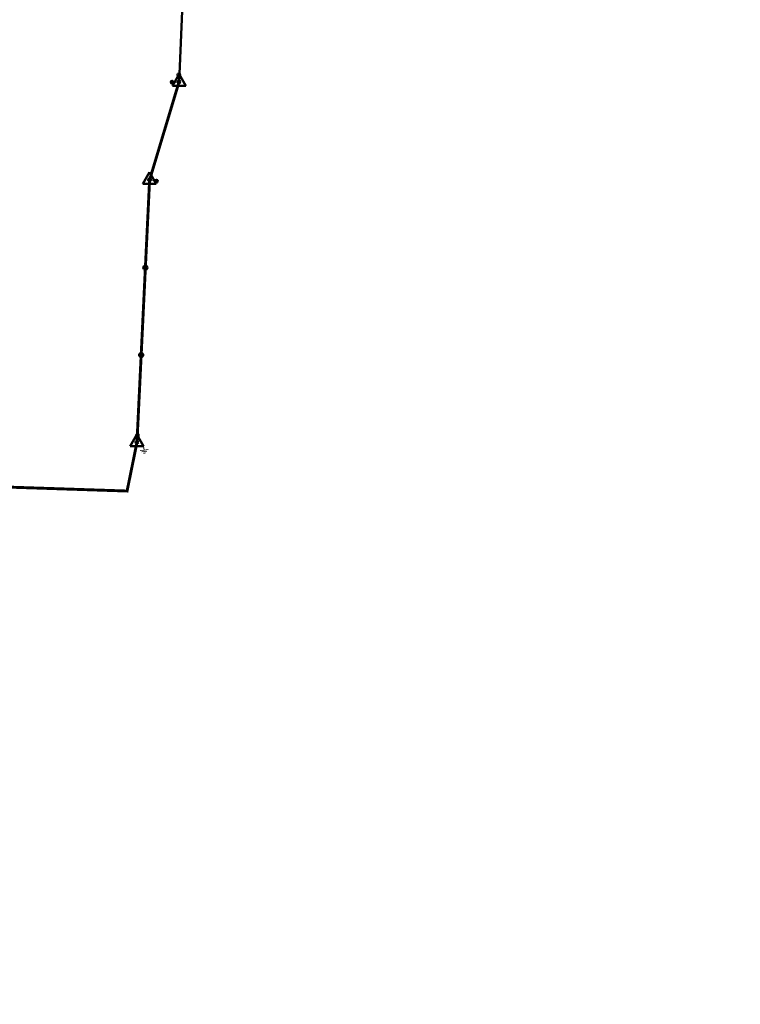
# Model space of a CAD drawing. Header units: millimetres. Extents: x 0 to 5880, y 0 to 297.
# Tile 29 of 35: x 3257 to 3368, y 0 to 152. Entities that reach past the tile are written whole.
import ezdxf

# ---------------------------------------------------------------- set-up
doc = ezdxf.new("R2010")
doc.units = ezdxf.units.MM
doc.linetypes.add('K5LT_BASIC', pattern=[0])
doc.linetypes.add('K5LT_THIN', pattern=[0])
doc.layers.add('Системный слой', color=7, linetype='Continuous')

# ---------------------------------------------------------------- blocks, each defined once
blk = doc.blocks.new('U86')
at = {"layer": 'Системный слой', "color": 7, "linetype": 'K5LT_BASIC', "lineweight": 50}
for p, q in [((3277.08, 128.51), (3276.05, 126.73)), ((3278.11, 126.73), (3277.08, 128.51)), ((3276.05, 126.73), (3278.11, 126.73))]:
    blk.add_line(p, q, dxfattribs=at)
blk = doc.blocks.new('U89')
at = {"layer": 'Системный слой'}
h = blk.add_hatch(color=7, dxfattribs=at)
h.paths.add_polyline_path([(3278.14, 127.12), (3277.98, 127.26), (3277.97, 127.24), (3277.96, 127.23), (3277.96, 127.22), (3277.95, 127.21), (3277.94, 127.2), (3277.94, 127.19), (3277.94, 127.17), (3277.93, 127.16), (3277.93, 127.15), (3277.93, 127.14), (3277.93, 127.12), (3277.93, 127.11), (3277.93, 127.1), (3277.93, 127.08), (3277.94, 127.07), (3277.94, 127.06), (3277.94, 127.05), (3277.95, 127.03), (3277.95, 127.02), (3277.96, 127.01), (3277.97, 127), (3277.98, 126.99), (3277.98, 126.98), (3277.99, 126.97), (3278, 126.96), (3278.01, 126.95), (3278.02, 126.95), (3278.03, 126.94), (3278.04, 126.93), (3278.06, 126.93), (3278.07, 126.92), (3278.08, 126.92), (3278.09, 126.91), (3278.11, 126.91), (3278.12, 126.91), (3278.13, 126.91), (3278.15, 126.91), (3278.16, 126.91), (3278.17, 126.91), (3278.18, 126.91), (3278.2, 126.92), (3278.21, 126.92), (3278.22, 126.92), (3278.23, 126.93), (3278.25, 126.93), (3278.26, 126.94), (3278.27, 126.95), (3278.28, 126.96), (3278.29, 126.97), (3278.3, 126.97), (3278.31, 126.98), (3278.31, 126.99)])
h.paths.add_polyline_path([(3278.17, 127.33), (3278.15, 127.33), (3278.14, 127.33), (3278.13, 127.33), (3278.11, 127.33), (3278.1, 127.33), (3278.09, 127.33), (3278.08, 127.32), (3278.06, 127.32), (3278.05, 127.31), (3278.04, 127.31), (3278.03, 127.3), (3278.02, 127.29), (3278.01, 127.28), (3278, 127.28), (3277.99, 127.27), (3277.98, 127.26), (3277.98, 127.26), (3278.14, 127.12), (3278.31, 126.99), (3278.31, 127), (3278.32, 127.01), (3278.33, 127.02), (3278.33, 127.03), (3278.34, 127.04), (3278.34, 127.05), (3278.35, 127.07), (3278.35, 127.08), (3278.35, 127.09), (3278.35, 127.1), (3278.35, 127.12), (3278.35, 127.13), (3278.35, 127.14), (3278.35, 127.16), (3278.35, 127.17), (3278.35, 127.18), (3278.34, 127.19), (3278.34, 127.21), (3278.33, 127.22), (3278.32, 127.23), (3278.32, 127.24), (3278.31, 127.25), (3278.3, 127.26), (3278.29, 127.27), (3278.28, 127.28), (3278.27, 127.29), (3278.26, 127.3), (3278.25, 127.3), (3278.24, 127.31), (3278.23, 127.31), (3278.22, 127.32), (3278.2, 127.32), (3278.19, 127.33), (3278.18, 127.33), (3278.17, 127.33)])
at = {"layer": 'Системный слой', "color": 7, "linetype": 'K5LT_THIN', "lineweight": 18}
blk.add_line((3277.16, 127.31), (3278.14, 127.12), dxfattribs=at)
at = {"layer": 'Системный слой', "color": 7, "linetype": 'K5LT_BASIC', "lineweight": 50}
blk.add_circle((3278.14, 127.12), 0.213, dxfattribs=at)
blk = doc.blocks.new('U88')
at = {"layer": 'Системный слой'}
blk.add_blockref('U89', (0, 0), dxfattribs=at)
blk = doc.blocks.new('U87')
at = {"layer": 'Системный слой'}
h = blk.add_hatch(color=7, dxfattribs=at)
h.paths.add_polyline_path([(3277.08, 127.32), (3277.11, 127.11), (3277.12, 127.11), (3277.13, 127.12), (3277.14, 127.12), (3277.16, 127.12), (3277.17, 127.13), (3277.18, 127.13), (3277.19, 127.14), (3277.2, 127.15), (3277.21, 127.16), (3277.22, 127.16), (3277.23, 127.17), (3277.24, 127.18), (3277.25, 127.19), (3277.26, 127.2), (3277.26, 127.21), (3277.27, 127.23), (3277.28, 127.24), (3277.28, 127.25), (3277.29, 127.26), (3277.29, 127.28), (3277.29, 127.29), (3277.29, 127.3), (3277.29, 127.31), (3277.29, 127.33), (3277.29, 127.34), (3277.29, 127.35), (3277.29, 127.37), (3277.29, 127.38), (3277.28, 127.39), (3277.28, 127.4), (3277.27, 127.42), (3277.27, 127.43), (3277.26, 127.44), (3277.25, 127.45), (3277.24, 127.46), (3277.24, 127.47), (3277.23, 127.48), (3277.22, 127.49), (3277.21, 127.49), (3277.2, 127.5), (3277.18, 127.51), (3277.17, 127.51), (3277.16, 127.52), (3277.15, 127.52), (3277.14, 127.53), (3277.12, 127.53), (3277.11, 127.53), (3277.1, 127.53), (3277.09, 127.54), (3277.07, 127.54), (3277.06, 127.53), (3277.06, 127.53)])
h.paths.add_polyline_path([(3276.92, 127.19), (3276.93, 127.18), (3276.94, 127.17), (3276.95, 127.16), (3276.96, 127.15), (3276.97, 127.14), (3276.98, 127.14), (3276.99, 127.13), (3277, 127.13), (3277.01, 127.12), (3277.03, 127.12), (3277.04, 127.11), (3277.05, 127.11), (3277.06, 127.11), (3277.08, 127.11), (3277.09, 127.11), (3277.1, 127.11), (3277.11, 127.11), (3277.08, 127.32), (3277.06, 127.53), (3277.04, 127.53), (3277.03, 127.53), (3277.02, 127.53), (3277.01, 127.52), (3276.99, 127.52), (3276.98, 127.51), (3276.97, 127.5), (3276.96, 127.5), (3276.95, 127.49), (3276.94, 127.48), (3276.93, 127.47), (3276.92, 127.46), (3276.91, 127.45), (3276.91, 127.44), (3276.9, 127.43), (3276.89, 127.42), (3276.89, 127.41), (3276.88, 127.4), (3276.88, 127.38), (3276.87, 127.37), (3276.87, 127.36), (3276.87, 127.35), (3276.87, 127.33), (3276.87, 127.32), (3276.87, 127.31), (3276.87, 127.29), (3276.87, 127.28), (3276.88, 127.27), (3276.88, 127.26), (3276.88, 127.24), (3276.89, 127.23), (3276.9, 127.22), (3276.9, 127.21), (3276.91, 127.2), (3276.92, 127.19)])
at = {"layer": 'Системный слой', "color": 7, "linetype": 'K5LT_BASIC', "lineweight": 50}
blk.add_circle((3277.08, 127.32), 0.212, dxfattribs=at)
at = {"layer": 'Системный слой'}
blk.add_blockref('U88', (0, 0), dxfattribs=at)
blk = doc.blocks.new('U85')
at = {"layer": 'Системный слой'}
for name in ['U86', 'U87']:
    blk.add_blockref(name, (0, 0), dxfattribs=at)
blk = doc.blocks.new('U91')
at = {"layer": 'Системный слой', "color": 7, "linetype": 'K5LT_BASIC', "lineweight": 50}
for p, q in [((3281.62, 143.64), (3280.59, 141.85)), ((3282.65, 141.85), (3281.62, 143.64)), ((3280.59, 141.85), (3282.65, 141.85))]:
    blk.add_line(p, q, dxfattribs=at)
blk = doc.blocks.new('U94')
at = {"layer": 'Системный слой'}
h = blk.add_hatch(color=7, dxfattribs=at)
h.paths.add_polyline_path([(3281.59, 143.53), (3281.49, 143.34), (3281.5, 143.33), (3281.51, 143.33), (3281.53, 143.32), (3281.54, 143.32), (3281.55, 143.32), (3281.56, 143.32), (3281.58, 143.31), (3281.59, 143.31), (3281.6, 143.31), (3281.62, 143.32), (3281.63, 143.32), (3281.64, 143.32), (3281.65, 143.33), (3281.67, 143.33), (3281.68, 143.34), (3281.69, 143.34), (3281.7, 143.35), (3281.71, 143.36), (3281.72, 143.36), (3281.73, 143.37), (3281.74, 143.38), (3281.75, 143.39), (3281.76, 143.4), (3281.77, 143.41), (3281.77, 143.42), (3281.78, 143.44), (3281.78, 143.45), (3281.79, 143.46), (3281.79, 143.47), (3281.79, 143.48), (3281.8, 143.5), (3281.8, 143.51), (3281.8, 143.52), (3281.8, 143.54), (3281.8, 143.55), (3281.8, 143.56), (3281.79, 143.58), (3281.79, 143.59), (3281.79, 143.6), (3281.78, 143.61), (3281.77, 143.62), (3281.77, 143.64), (3281.76, 143.65), (3281.75, 143.66), (3281.75, 143.67), (3281.74, 143.68), (3281.73, 143.69), (3281.72, 143.69), (3281.71, 143.7), (3281.7, 143.71), (3281.68, 143.72), (3281.68, 143.72)])
h.paths.add_polyline_path([(3281.37, 143.5), (3281.38, 143.49), (3281.38, 143.48), (3281.38, 143.47), (3281.39, 143.45), (3281.39, 143.44), (3281.4, 143.43), (3281.4, 143.42), (3281.41, 143.41), (3281.42, 143.4), (3281.43, 143.39), (3281.44, 143.38), (3281.44, 143.37), (3281.45, 143.36), (3281.47, 143.35), (3281.48, 143.34), (3281.49, 143.34), (3281.49, 143.34), (3281.59, 143.53), (3281.68, 143.72), (3281.67, 143.72), (3281.66, 143.73), (3281.65, 143.73), (3281.63, 143.73), (3281.62, 143.74), (3281.61, 143.74), (3281.59, 143.74), (3281.58, 143.74), (3281.57, 143.74), (3281.56, 143.74), (3281.54, 143.73), (3281.53, 143.73), (3281.52, 143.73), (3281.51, 143.72), (3281.49, 143.72), (3281.48, 143.71), (3281.47, 143.71), (3281.46, 143.7), (3281.45, 143.69), (3281.44, 143.68), (3281.43, 143.67), (3281.42, 143.66), (3281.41, 143.65), (3281.41, 143.64), (3281.4, 143.63), (3281.39, 143.62), (3281.39, 143.61), (3281.38, 143.59), (3281.38, 143.58), (3281.38, 143.57), (3281.38, 143.56), (3281.37, 143.54), (3281.37, 143.53), (3281.37, 143.52), (3281.37, 143.5)])
at = {"layer": 'Системный слой', "color": 7, "linetype": 'K5LT_THIN', "lineweight": 18}
blk.add_line((3281.61, 142.53), (3281.59, 143.53), dxfattribs=at)
at = {"layer": 'Системный слой', "color": 7, "linetype": 'K5LT_BASIC', "lineweight": 50}
blk.add_circle((3281.59, 143.53), 0.213, dxfattribs=at)
blk = doc.blocks.new('U93')
at = {"layer": 'Системный слой'}
blk.add_blockref('U94', (0, 0), dxfattribs=at)
blk = doc.blocks.new('U92')
at = {"layer": 'Системный слой'}
h = blk.add_hatch(color=7, dxfattribs=at)
h.paths.add_polyline_path([(3281.62, 142.45), (3281.82, 142.52), (3281.81, 142.53), (3281.81, 142.54), (3281.8, 142.55), (3281.8, 142.56), (3281.79, 142.57), (3281.78, 142.58), (3281.77, 142.59), (3281.76, 142.6), (3281.75, 142.61), (3281.74, 142.62), (3281.73, 142.63), (3281.72, 142.63), (3281.71, 142.64), (3281.7, 142.64), (3281.68, 142.65), (3281.67, 142.65), (3281.66, 142.66), (3281.65, 142.66), (3281.63, 142.66), (3281.62, 142.66), (3281.61, 142.66), (3281.59, 142.66), (3281.58, 142.66), (3281.57, 142.65), (3281.56, 142.65), (3281.54, 142.65), (3281.53, 142.64), (3281.52, 142.64), (3281.51, 142.63), (3281.5, 142.62), (3281.49, 142.61), (3281.48, 142.61), (3281.47, 142.6), (3281.46, 142.59), (3281.45, 142.58), (3281.44, 142.57), (3281.43, 142.56), (3281.43, 142.54), (3281.42, 142.53), (3281.42, 142.52), (3281.41, 142.51), (3281.41, 142.5), (3281.41, 142.48), (3281.41, 142.47), (3281.41, 142.46), (3281.41, 142.44), (3281.41, 142.43), (3281.41, 142.42), (3281.41, 142.4), (3281.41, 142.39), (3281.42, 142.38), (3281.42, 142.38)])
h.paths.add_polyline_path([(3281.79, 142.32), (3281.79, 142.33), (3281.8, 142.34), (3281.81, 142.35), (3281.81, 142.36), (3281.82, 142.37), (3281.82, 142.39), (3281.82, 142.4), (3281.83, 142.41), (3281.83, 142.42), (3281.83, 142.44), (3281.83, 142.45), (3281.83, 142.46), (3281.83, 142.48), (3281.83, 142.49), (3281.82, 142.5), (3281.82, 142.51), (3281.82, 142.52), (3281.62, 142.45), (3281.42, 142.38), (3281.42, 142.37), (3281.43, 142.35), (3281.43, 142.34), (3281.44, 142.33), (3281.45, 142.32), (3281.46, 142.31), (3281.46, 142.3), (3281.47, 142.29), (3281.48, 142.28), (3281.49, 142.27), (3281.5, 142.27), (3281.52, 142.26), (3281.53, 142.25), (3281.54, 142.25), (3281.55, 142.25), (3281.56, 142.24), (3281.58, 142.24), (3281.59, 142.24), (3281.6, 142.24), (3281.62, 142.23), (3281.63, 142.23), (3281.64, 142.24), (3281.65, 142.24), (3281.67, 142.24), (3281.68, 142.24), (3281.69, 142.25), (3281.7, 142.25), (3281.72, 142.26), (3281.73, 142.26), (3281.74, 142.27), (3281.75, 142.28), (3281.76, 142.29), (3281.77, 142.3), (3281.78, 142.31), (3281.79, 142.32)])
at = {"layer": 'Системный слой', "color": 7, "linetype": 'K5LT_BASIC', "lineweight": 50}
blk.add_circle((3281.62, 142.45), 0.212, dxfattribs=at)
at = {"layer": 'Системный слой'}
blk.add_blockref('U93', (0, 0), dxfattribs=at)
blk = doc.blocks.new('U97')
at = {"layer": 'Системный слой'}
h = blk.add_hatch(color=7, dxfattribs=at)
h.paths.add_polyline_path([(3280.54, 142.42), (3280.73, 142.32), (3280.73, 142.33), (3280.74, 142.34), (3280.74, 142.36), (3280.75, 142.37), (3280.75, 142.38), (3280.75, 142.39), (3280.75, 142.41), (3280.75, 142.42), (3280.75, 142.43), (3280.75, 142.45), (3280.75, 142.46), (3280.74, 142.47), (3280.74, 142.48), (3280.73, 142.5), (3280.73, 142.51), (3280.72, 142.52), (3280.72, 142.53), (3280.71, 142.54), (3280.7, 142.55), (3280.69, 142.56), (3280.68, 142.57), (3280.67, 142.58), (3280.66, 142.59), (3280.65, 142.59), (3280.64, 142.6), (3280.63, 142.61), (3280.62, 142.61), (3280.61, 142.62), (3280.59, 142.62), (3280.58, 142.62), (3280.57, 142.63), (3280.55, 142.63), (3280.54, 142.63), (3280.53, 142.63), (3280.52, 142.63), (3280.5, 142.62), (3280.49, 142.62), (3280.48, 142.62), (3280.46, 142.61), (3280.45, 142.61), (3280.44, 142.6), (3280.43, 142.6), (3280.42, 142.59), (3280.41, 142.58), (3280.4, 142.57), (3280.39, 142.57), (3280.38, 142.56), (3280.37, 142.55), (3280.36, 142.54), (3280.36, 142.52), (3280.35, 142.51), (3280.35, 142.51)])
h.paths.add_polyline_path([(3280.56, 142.2), (3280.57, 142.21), (3280.59, 142.21), (3280.6, 142.21), (3280.61, 142.22), (3280.62, 142.22), (3280.64, 142.23), (3280.65, 142.23), (3280.66, 142.24), (3280.67, 142.25), (3280.68, 142.26), (3280.69, 142.26), (3280.7, 142.27), (3280.71, 142.28), (3280.71, 142.29), (3280.72, 142.31), (3280.73, 142.32), (3280.73, 142.32), (3280.54, 142.42), (3280.35, 142.51), (3280.34, 142.5), (3280.34, 142.49), (3280.33, 142.48), (3280.33, 142.46), (3280.33, 142.45), (3280.33, 142.44), (3280.33, 142.42), (3280.33, 142.41), (3280.33, 142.4), (3280.33, 142.39), (3280.33, 142.37), (3280.33, 142.36), (3280.34, 142.35), (3280.34, 142.34), (3280.35, 142.32), (3280.35, 142.31), (3280.36, 142.3), (3280.37, 142.29), (3280.37, 142.28), (3280.38, 142.27), (3280.39, 142.26), (3280.4, 142.25), (3280.41, 142.24), (3280.42, 142.24), (3280.43, 142.23), (3280.45, 142.22), (3280.46, 142.22), (3280.47, 142.21), (3280.48, 142.21), (3280.5, 142.21), (3280.51, 142.2), (3280.52, 142.2), (3280.53, 142.2), (3280.55, 142.2), (3280.56, 142.2)])
at = {"layer": 'Системный слой', "color": 7, "linetype": 'K5LT_THIN', "lineweight": 18}
blk.add_line((3281.54, 142.44), (3280.54, 142.42), dxfattribs=at)
at = {"layer": 'Системный слой', "color": 7, "linetype": 'K5LT_BASIC', "lineweight": 50}
blk.add_circle((3280.54, 142.42), 0.213, dxfattribs=at)
blk = doc.blocks.new('U96')
at = {"layer": 'Системный слой'}
blk.add_blockref('U97', (0, 0), dxfattribs=at)
blk = doc.blocks.new('U95')
at = {"layer": 'Системный слой'}
h = blk.add_hatch(color=7, dxfattribs=at)
h.paths.add_polyline_path([(3281.62, 142.45), (3281.55, 142.65), (3281.54, 142.64), (3281.52, 142.64), (3281.51, 142.63), (3281.5, 142.62), (3281.49, 142.62), (3281.48, 142.61), (3281.47, 142.6), (3281.46, 142.59), (3281.45, 142.58), (3281.44, 142.57), (3281.44, 142.56), (3281.43, 142.55), (3281.43, 142.54), (3281.42, 142.53), (3281.42, 142.51), (3281.41, 142.5), (3281.41, 142.49), (3281.41, 142.47), (3281.41, 142.46), (3281.41, 142.45), (3281.41, 142.44), (3281.41, 142.42), (3281.41, 142.41), (3281.41, 142.4), (3281.41, 142.38), (3281.42, 142.37), (3281.42, 142.36), (3281.43, 142.35), (3281.44, 142.34), (3281.44, 142.33), (3281.45, 142.32), (3281.46, 142.31), (3281.47, 142.3), (3281.48, 142.29), (3281.49, 142.28), (3281.5, 142.27), (3281.51, 142.26), (3281.52, 142.26), (3281.53, 142.25), (3281.54, 142.25), (3281.56, 142.24), (3281.57, 142.24), (3281.58, 142.24), (3281.6, 142.24), (3281.61, 142.23), (3281.62, 142.23), (3281.63, 142.24), (3281.65, 142.24), (3281.66, 142.24), (3281.67, 142.24), (3281.69, 142.25), (3281.69, 142.25)])
h.paths.add_polyline_path([(3281.75, 142.62), (3281.74, 142.62), (3281.73, 142.63), (3281.71, 142.64), (3281.7, 142.64), (3281.69, 142.65), (3281.68, 142.65), (3281.67, 142.65), (3281.65, 142.66), (3281.64, 142.66), (3281.63, 142.66), (3281.61, 142.66), (3281.6, 142.66), (3281.59, 142.66), (3281.58, 142.66), (3281.56, 142.65), (3281.55, 142.65), (3281.55, 142.65), (3281.62, 142.45), (3281.69, 142.25), (3281.7, 142.25), (3281.71, 142.26), (3281.72, 142.26), (3281.73, 142.27), (3281.74, 142.28), (3281.75, 142.28), (3281.76, 142.29), (3281.77, 142.3), (3281.78, 142.31), (3281.79, 142.32), (3281.8, 142.33), (3281.8, 142.34), (3281.81, 142.36), (3281.82, 142.37), (3281.82, 142.38), (3281.82, 142.39), (3281.83, 142.41), (3281.83, 142.42), (3281.83, 142.43), (3281.83, 142.44), (3281.83, 142.46), (3281.83, 142.47), (3281.83, 142.48), (3281.82, 142.5), (3281.82, 142.51), (3281.82, 142.52), (3281.81, 142.53), (3281.81, 142.55), (3281.8, 142.56), (3281.79, 142.57), (3281.79, 142.58), (3281.78, 142.59), (3281.77, 142.6), (3281.76, 142.61), (3281.75, 142.61)])
at = {"layer": 'Системный слой', "color": 7, "linetype": 'K5LT_BASIC', "lineweight": 50}
blk.add_circle((3281.62, 142.45), 0.212, dxfattribs=at)
at = {"layer": 'Системный слой'}
blk.add_blockref('U96', (0, 0), dxfattribs=at)
blk = doc.blocks.new('U90')
at = {"layer": 'Системный слой'}
for name in ['U91', 'U92', 'U95']:
    blk.add_blockref(name, (0, 0), dxfattribs=at)
blk = doc.blocks.new('U101')
at = {"layer": 'Системный слой', "color": 7, "linetype": 'K5LT_BASIC', "lineweight": 50}
for p, q in [((3275.13, 87.98), (3274.1, 86.2)), ((3276.16, 86.2), (3275.13, 87.98)), ((3274.1, 86.2), (3276.16, 86.2))]:
    blk.add_line(p, q, dxfattribs=at)
blk = doc.blocks.new('U104')
at = {"layer": 'Системный слой'}
h = blk.add_hatch(color=7, dxfattribs=at)
h.paths.add_polyline_path([(3275.19, 87.87), (3275.08, 87.69), (3275.09, 87.68), (3275.1, 87.68), (3275.12, 87.67), (3275.13, 87.67), (3275.14, 87.67), (3275.15, 87.66), (3275.17, 87.66), (3275.18, 87.66), (3275.19, 87.66), (3275.21, 87.66), (3275.22, 87.66), (3275.23, 87.66), (3275.24, 87.67), (3275.26, 87.67), (3275.27, 87.67), (3275.28, 87.68), (3275.29, 87.68), (3275.3, 87.69), (3275.31, 87.7), (3275.33, 87.71), (3275.34, 87.71), (3275.34, 87.72), (3275.35, 87.73), (3275.36, 87.74), (3275.37, 87.75), (3275.38, 87.77), (3275.38, 87.78), (3275.39, 87.79), (3275.39, 87.8), (3275.4, 87.81), (3275.4, 87.83), (3275.4, 87.84), (3275.4, 87.85), (3275.4, 87.86), (3275.4, 87.88), (3275.4, 87.89), (3275.4, 87.9), (3275.4, 87.92), (3275.4, 87.93), (3275.39, 87.94), (3275.39, 87.95), (3275.38, 87.97), (3275.38, 87.98), (3275.37, 87.99), (3275.36, 88), (3275.35, 88.01), (3275.35, 88.02), (3275.34, 88.03), (3275.33, 88.04), (3275.32, 88.04), (3275.31, 88.05), (3275.3, 88.05)])
h.paths.add_polyline_path([(3274.98, 87.87), (3274.98, 87.85), (3274.98, 87.84), (3274.98, 87.83), (3274.99, 87.82), (3274.99, 87.8), (3275, 87.79), (3275, 87.78), (3275.01, 87.77), (3275.01, 87.76), (3275.02, 87.75), (3275.03, 87.74), (3275.04, 87.73), (3275.05, 87.72), (3275.06, 87.71), (3275.07, 87.7), (3275.08, 87.69), (3275.08, 87.69), (3275.19, 87.87), (3275.3, 88.05), (3275.29, 88.06), (3275.28, 88.07), (3275.27, 88.07), (3275.26, 88.07), (3275.24, 88.08), (3275.23, 88.08), (3275.22, 88.08), (3275.21, 88.08), (3275.19, 88.08), (3275.18, 88.08), (3275.17, 88.08), (3275.15, 88.08), (3275.14, 88.08), (3275.13, 88.07), (3275.12, 88.07), (3275.1, 88.07), (3275.09, 88.06), (3275.08, 88.05), (3275.07, 88.05), (3275.06, 88.04), (3275.05, 88.03), (3275.04, 88.02), (3275.03, 88.01), (3275.02, 88), (3275.02, 87.99), (3275.01, 87.98), (3275, 87.97), (3275, 87.96), (3274.99, 87.94), (3274.99, 87.93), (3274.99, 87.92), (3274.98, 87.91), (3274.98, 87.89), (3274.98, 87.88), (3274.98, 87.87)])
at = {"layer": 'Системный слой', "color": 7, "linetype": 'K5LT_THIN', "lineweight": 18}
blk.add_line((3275.13, 86.87), (3275.19, 87.87), dxfattribs=at)
at = {"layer": 'Системный слой', "color": 7, "linetype": 'K5LT_BASIC', "lineweight": 50}
blk.add_circle((3275.19, 87.87), 0.213, dxfattribs=at)
blk = doc.blocks.new('U103')
at = {"layer": 'Системный слой'}
blk.add_blockref('U104', (0, 0), dxfattribs=at)
blk = doc.blocks.new('U102')
at = {"layer": 'Системный слой'}
h = blk.add_hatch(color=7, dxfattribs=at)
h.paths.add_polyline_path([(3275.13, 86.79), (3275.34, 86.85), (3275.34, 86.86), (3275.33, 86.87), (3275.33, 86.88), (3275.32, 86.9), (3275.31, 86.91), (3275.31, 86.92), (3275.3, 86.93), (3275.29, 86.94), (3275.28, 86.95), (3275.27, 86.96), (3275.26, 86.96), (3275.25, 86.97), (3275.24, 86.98), (3275.23, 86.98), (3275.22, 86.99), (3275.2, 86.99), (3275.19, 87), (3275.18, 87), (3275.17, 87), (3275.15, 87.01), (3275.14, 87.01), (3275.13, 87.01), (3275.11, 87.01), (3275.1, 87), (3275.09, 87), (3275.08, 87), (3275.06, 86.99), (3275.05, 86.99), (3275.04, 86.98), (3275.03, 86.98), (3275.02, 86.97), (3275.01, 86.96), (3275, 86.96), (3274.99, 86.95), (3274.98, 86.94), (3274.97, 86.93), (3274.96, 86.92), (3274.95, 86.91), (3274.95, 86.89), (3274.94, 86.88), (3274.94, 86.87), (3274.93, 86.86), (3274.93, 86.85), (3274.93, 86.83), (3274.92, 86.82), (3274.92, 86.81), (3274.92, 86.79), (3274.92, 86.78), (3274.92, 86.77), (3274.93, 86.76), (3274.93, 86.74), (3274.93, 86.74)])
h.paths.add_polyline_path([(3275.29, 86.65), (3275.3, 86.66), (3275.31, 86.67), (3275.31, 86.68), (3275.32, 86.69), (3275.33, 86.7), (3275.33, 86.72), (3275.34, 86.73), (3275.34, 86.74), (3275.34, 86.75), (3275.35, 86.77), (3275.35, 86.78), (3275.35, 86.79), (3275.35, 86.81), (3275.35, 86.82), (3275.34, 86.83), (3275.34, 86.84), (3275.34, 86.85), (3275.13, 86.79), (3274.93, 86.74), (3274.93, 86.73), (3274.94, 86.72), (3274.94, 86.7), (3274.95, 86.69), (3274.95, 86.68), (3274.96, 86.67), (3274.97, 86.66), (3274.98, 86.65), (3274.99, 86.64), (3275, 86.63), (3275.01, 86.62), (3275.02, 86.62), (3275.03, 86.61), (3275.04, 86.6), (3275.05, 86.6), (3275.06, 86.59), (3275.08, 86.59), (3275.09, 86.59), (3275.1, 86.58), (3275.11, 86.58), (3275.13, 86.58), (3275.14, 86.58), (3275.15, 86.58), (3275.17, 86.58), (3275.18, 86.59), (3275.19, 86.59), (3275.2, 86.59), (3275.22, 86.6), (3275.23, 86.6), (3275.24, 86.61), (3275.25, 86.62), (3275.26, 86.62), (3275.27, 86.63), (3275.28, 86.64), (3275.29, 86.65)])
at = {"layer": 'Системный слой', "color": 7, "linetype": 'K5LT_BASIC', "lineweight": 50}
blk.add_circle((3275.13, 86.79), 0.213, dxfattribs=at)
at = {"layer": 'Системный слой'}
blk.add_blockref('U103', (0, 0), dxfattribs=at)
blk = doc.blocks.new('U100')
at = {"layer": 'Системный слой'}
for name in ['U101', 'U102']:
    blk.add_blockref(name, (0, 0), dxfattribs=at)
blk = doc.blocks.new('U105')
at = {"layer": 'Системный слой'}
h = blk.add_hatch(color=7, dxfattribs=at)
h.paths.add_polyline_path([(3275.78, 100.28), (3275.65, 100.57), (3275.64, 100.56), (3275.62, 100.55), (3275.61, 100.55), (3275.6, 100.54), (3275.58, 100.53), (3275.57, 100.52), (3275.56, 100.51), (3275.55, 100.49), (3275.54, 100.48), (3275.53, 100.47), (3275.52, 100.46), (3275.51, 100.44), (3275.5, 100.43), (3275.49, 100.41), (3275.49, 100.4), (3275.48, 100.39), (3275.48, 100.37), (3275.47, 100.35), (3275.47, 100.34), (3275.47, 100.32), (3275.46, 100.31), (3275.46, 100.29), (3275.46, 100.28), (3275.46, 100.26), (3275.47, 100.24), (3275.47, 100.23), (3275.47, 100.21), (3275.47, 100.2), (3275.48, 100.18), (3275.48, 100.17), (3275.49, 100.15), (3275.5, 100.14), (3275.5, 100.12), (3275.51, 100.11), (3275.52, 100.1), (3275.53, 100.08), (3275.54, 100.07), (3275.55, 100.06), (3275.56, 100.05), (3275.57, 100.04), (3275.59, 100.03), (3275.6, 100.02), (3275.61, 100.01), (3275.63, 100), (3275.64, 99.99), (3275.65, 99.99), (3275.67, 99.98), (3275.68, 99.97), (3275.7, 99.97), (3275.72, 99.97), (3275.73, 99.96), (3275.75, 99.96), (3275.76, 99.96), (3275.78, 99.96), (3275.79, 99.96), (3275.81, 99.96), (3275.83, 99.96), (3275.84, 99.97), (3275.86, 99.97), (3275.87, 99.97), (3275.89, 99.98), (3275.9, 99.98), (3275.91, 99.99)])
h.paths.add_polyline_path([(3275.95, 100.55), (3275.94, 100.56), (3275.93, 100.56), (3275.91, 100.57), (3275.9, 100.58), (3275.88, 100.58), (3275.87, 100.59), (3275.85, 100.59), (3275.84, 100.59), (3275.82, 100.59), (3275.8, 100.6), (3275.79, 100.6), (3275.77, 100.6), (3275.76, 100.6), (3275.74, 100.59), (3275.72, 100.59), (3275.71, 100.59), (3275.69, 100.58), (3275.68, 100.58), (3275.66, 100.57), (3275.65, 100.57), (3275.78, 100.28), (3275.91, 99.99), (3275.93, 99.99), (3275.94, 100), (3275.95, 100.01), (3275.97, 100.02), (3275.98, 100.03), (3275.99, 100.04), (3276, 100.05), (3276.02, 100.06), (3276.03, 100.07), (3276.04, 100.09), (3276.05, 100.1), (3276.05, 100.11), (3276.06, 100.13), (3276.07, 100.14), (3276.08, 100.15), (3276.08, 100.17), (3276.09, 100.18), (3276.09, 100.2), (3276.09, 100.22), (3276.1, 100.23), (3276.1, 100.25), (3276.1, 100.26), (3276.1, 100.28), (3276.1, 100.3), (3276.1, 100.31), (3276.1, 100.33), (3276.09, 100.34), (3276.09, 100.36), (3276.09, 100.37), (3276.08, 100.39), (3276.08, 100.4), (3276.07, 100.42), (3276.06, 100.43), (3276.05, 100.45), (3276.04, 100.46), (3276.03, 100.47), (3276.02, 100.48), (3276.01, 100.5), (3276, 100.51), (3275.99, 100.52), (3275.98, 100.53), (3275.97, 100.54)])
at = {"layer": 'Системный слой', "color": 7, "linetype": 'K5LT_BASIC', "lineweight": 50}
blk.add_circle((3275.78, 100.28), 0.319, dxfattribs=at)
blk = doc.blocks.new('U106')
at = {"layer": 'Системный слой'}
h = blk.add_hatch(color=7, dxfattribs=at)
h.paths.add_polyline_path([(3276.43, 113.76), (3276.3, 114.05), (3276.28, 114.05), (3276.27, 114.04), (3276.26, 114.03), (3276.24, 114.02), (3276.23, 114.01), (3276.22, 114), (3276.21, 113.99), (3276.2, 113.98), (3276.18, 113.97), (3276.18, 113.95), (3276.17, 113.94), (3276.16, 113.93), (3276.15, 113.91), (3276.14, 113.9), (3276.14, 113.88), (3276.13, 113.87), (3276.12, 113.85), (3276.12, 113.84), (3276.12, 113.82), (3276.11, 113.81), (3276.11, 113.79), (3276.11, 113.78), (3276.11, 113.76), (3276.11, 113.74), (3276.11, 113.73), (3276.12, 113.71), (3276.12, 113.7), (3276.12, 113.68), (3276.13, 113.67), (3276.13, 113.65), (3276.14, 113.64), (3276.14, 113.62), (3276.15, 113.61), (3276.16, 113.59), (3276.17, 113.58), (3276.18, 113.57), (3276.19, 113.56), (3276.2, 113.54), (3276.21, 113.53), (3276.22, 113.52), (3276.23, 113.51), (3276.25, 113.5), (3276.26, 113.49), (3276.27, 113.48), (3276.29, 113.48), (3276.3, 113.47), (3276.32, 113.46), (3276.33, 113.46), (3276.35, 113.45), (3276.36, 113.45), (3276.38, 113.45), (3276.39, 113.45), (3276.41, 113.44), (3276.43, 113.44), (3276.44, 113.44), (3276.46, 113.45), (3276.47, 113.45), (3276.49, 113.45), (3276.51, 113.45), (3276.52, 113.46), (3276.54, 113.46), (3276.55, 113.47), (3276.56, 113.47)])
h.paths.add_polyline_path([(3276.6, 114.03), (3276.59, 114.04), (3276.57, 114.05), (3276.56, 114.05), (3276.54, 114.06), (3276.53, 114.07), (3276.51, 114.07), (3276.5, 114.07), (3276.48, 114.08), (3276.47, 114.08), (3276.45, 114.08), (3276.44, 114.08), (3276.42, 114.08), (3276.4, 114.08), (3276.39, 114.08), (3276.37, 114.08), (3276.36, 114.07), (3276.34, 114.07), (3276.33, 114.06), (3276.31, 114.06), (3276.3, 114.05), (3276.43, 113.76), (3276.56, 113.47), (3276.58, 113.48), (3276.59, 113.49), (3276.6, 113.49), (3276.62, 113.5), (3276.63, 113.51), (3276.64, 113.52), (3276.65, 113.53), (3276.66, 113.55), (3276.67, 113.56), (3276.68, 113.57), (3276.69, 113.58), (3276.7, 113.6), (3276.71, 113.61), (3276.72, 113.62), (3276.72, 113.64), (3276.73, 113.65), (3276.73, 113.67), (3276.74, 113.68), (3276.74, 113.7), (3276.75, 113.72), (3276.75, 113.73), (3276.75, 113.75), (3276.75, 113.76), (3276.75, 113.78), (3276.75, 113.8), (3276.75, 113.81), (3276.74, 113.83), (3276.74, 113.84), (3276.73, 113.86), (3276.73, 113.87), (3276.72, 113.89), (3276.72, 113.9), (3276.71, 113.92), (3276.7, 113.93), (3276.69, 113.94), (3276.68, 113.96), (3276.67, 113.97), (3276.66, 113.98), (3276.65, 113.99), (3276.64, 114), (3276.63, 114.01), (3276.61, 114.02)])
at = {"layer": 'Системный слой', "color": 7, "linetype": 'K5LT_BASIC', "lineweight": 50}
blk.add_circle((3276.43, 113.76), 0.319, dxfattribs=at)
blk = doc.blocks.new('U234')
at = {"layer": 'Системный слой', "color": 7, "linetype": 'K5LT_THIN', "lineweight": 18}
for p, q in [((3276.24, 85.59), (3275.63, 85.51)), ((3276.27, 85.36), (3275.89, 85.32)), ((3276.16, 86.2), (3276.24, 85.59)), ((3276.24, 85.59), (3276.85, 85.67)), ((3276.27, 85.36), (3276.65, 85.41)), ((3276.3, 85.13), (3276.14, 85.12)), ((3276.3, 85.13), (3276.45, 85.15))]:
    blk.add_line(p, q, dxfattribs=at)

msp = doc.modelspace()

# ---------------------------------------------------------------- linework, layer by layer
at = {"layer": 'Системный слой', "color": 7, "linetype": 'K5LT_BASIC', "lineweight": 50}
msp.add_line((3288.06, 286.19), (3281.62, 142.45), dxfattribs=at)
at = {"layer": 'Системный слой', "color": 7, "linetype": 'K5LT_BASIC', "const_width": 0.45}
for points in [[(3275.13, 86.79), (3277.08, 127.32), (3281.62, 142.45)], [(3186.07, 81.53), (3194.78, 78.34), (3213.65, 77.82), (3213.77, 81.25), (3273.6, 79.27), (3275.13, 86.79)]]:
    msp.add_lwpolyline(points, dxfattribs=at)

# ---------------------------------------------------------------- block references
at = {"layer": 'Системный слой'}
for name in ['U90', 'U85', 'U106', 'U105', 'U100', 'U234']:
    msp.add_blockref(name, (0, 0), dxfattribs=at)

doc.saveas('drawing.dxf')
